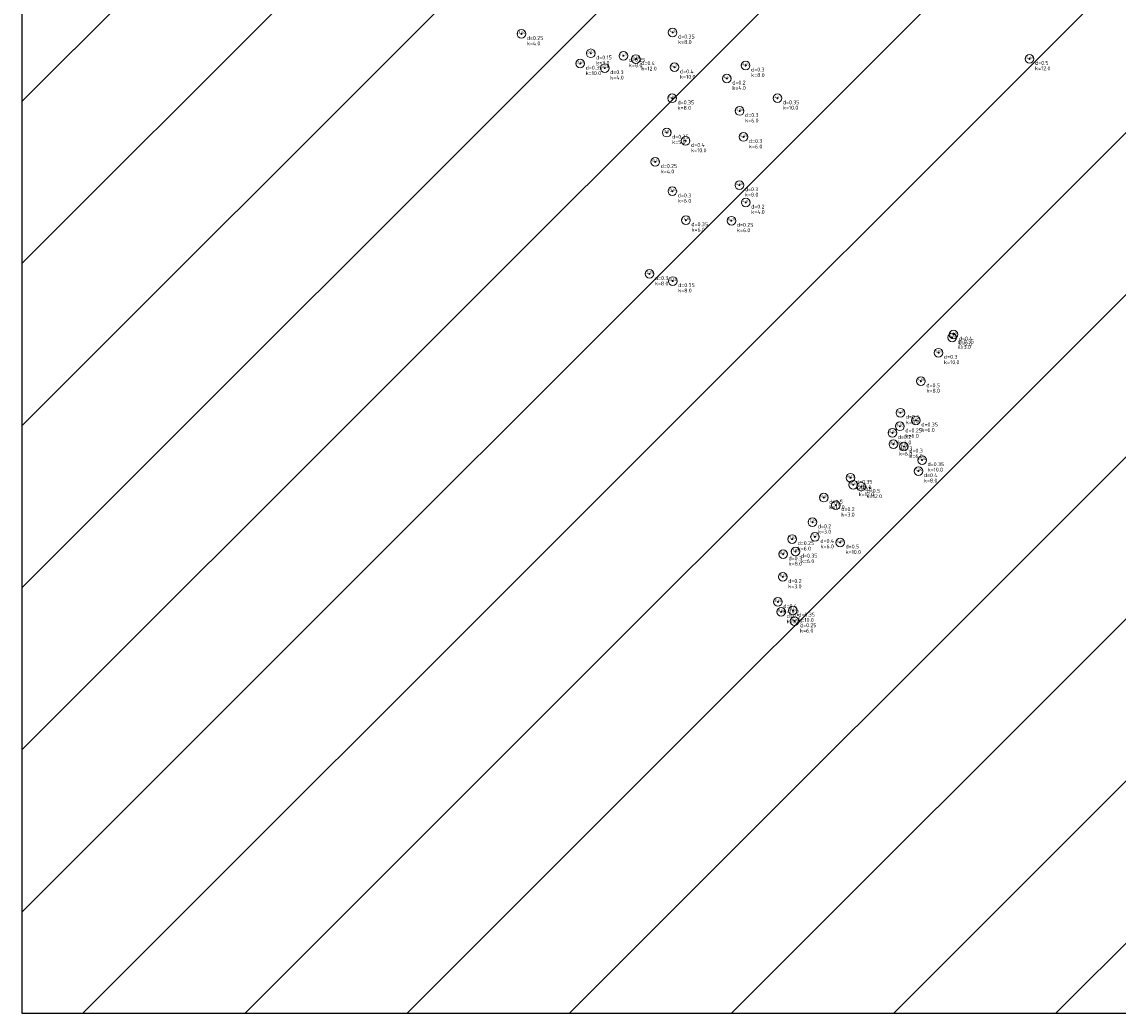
# Model space of a CAD drawing. Header units: metres. Extents: x 202062 to 203368, y 396673 to 397770.
# Tile 1 of 4: x 202062 to 202214, y 397481 to 397618. Entities that reach past the tile are written whole.
import ezdxf
from ezdxf.enums import TextEntityAlignment as Align

# ---------------------------------------------------------------- set-up
doc = ezdxf.new("R2010")
doc.units = ezdxf.units.M
for name, color, linetype in [('B-ME-AL-SITUATIEMETING-S', 7, 'Continuous'), ('locatie bomen', 150, 'Continuous'), ('X-XX-AL-MEETPUNT_DATA_HOOGTE-T18', 150, 'Continuous')]:
    doc.layers.add(name, color=color, linetype=linetype)
doc.layers.add('B-ME-GR-BOOM-S', color=90, linetype='Continuous', lineweight=25)
doc.styles.add('NLCS-ISO-ANNOTATIVE-T18', font='txt', dxfattribs={"height": 1.8})

# ---------------------------------------------------------------- blocks, each defined once
blk = doc.blocks.new('SGR-BOOM_NUMMER-SO')
at = {"linetype": 'ByBlock', "lineweight": 18}
h = blk.add_hatch(color=0, dxfattribs=at)
h.dxf.hatch_style = 1
edge = h.paths.add_edge_path()
edge.add_arc((0, 0), 0.25, 0, 360)
at = {"color": 0, "linetype": 'ByBlock', "lineweight": 18}
for radius in [2, 0.25]:
    blk.add_circle((0, 0), radius, dxfattribs=at)
at = {"color": 0, "linetype": 'ByBlock', "lineweight": -2, "style": 'NLCS-ISO-ANNOTATIVE-T18'}
for tag, p in [('SOORT', (2.5, -2.8)), ('DIAMETER', (2.5, -5.3))]:
    blk.add_attdef(tag, p, '', height=1.8, dxfattribs=at)
blk = doc.blocks.new('SAL-MEETPUNT_MARKER-SO')
at = {"layer": 'X-XX-AL-MEETPUNT_DATA_HOOGTE-T18', "style": 'NLCS-ISO-ANNOTATIVE-T18'}
blk.add_attdef('HOOGTE', text='', height=1.8, dxfattribs=at).set_placement((2.79, 0), align=Align.RIGHT)

msp = doc.modelspace()

# ---------------------------------------------------------------- hatches: boundary and pattern name
at = {"layer": 'locatie bomen'}
h = msp.add_hatch(dxfattribs=at)
h.set_pattern_fill('ANSI31', color=256, scale=5)
h.paths.add_polyline_path([(202062.08, 397480.91), (202372.94, 397480.91), (202372.94, 397770.13), (202062.08, 397770.13)])

# ---------------------------------------------------------------- linework, layer by layer
msp.add_lwpolyline([(202062.08, 397480.91), (202372.94, 397480.91), (202372.94, 397770.13), (202062.08, 397770.13)], close=True, dxfattribs=at)

# ---------------------------------------------------------------- block references
at = {"layer": 'B-ME-AL-SITUATIEMETING-S'}
ref = msp.add_blockref('SAL-MEETPUNT_MARKER-SO', (202131.23, 397616.51), dxfattribs=dict(at, xscale=0.2, yscale=0.2, zscale=0.2))
ref.add_attrib('HOOGTE', '13.04', dxfattribs={"layer": 'X-XX-AL-MEETPUNT_DATA_HOOGTE-T18', "height": 0.36, "style": 'NLCS-ISO-ANNOTATIVE-T18'}).set_placement((202131.79, 397616.51), align=Align.RIGHT)
ref = msp.add_blockref('SAL-MEETPUNT_MARKER-SO', (202152.17, 397616.71), dxfattribs=dict(at, xscale=0.2, yscale=0.2, zscale=0.2))
ref.add_attrib('HOOGTE', '14.30', dxfattribs={"layer": 'X-XX-AL-MEETPUNT_DATA_HOOGTE-T18', "height": 0.36, "style": 'NLCS-ISO-ANNOTATIVE-T18'}).set_placement((202152.72, 397616.71), align=Align.RIGHT)
ref = msp.add_blockref('SAL-MEETPUNT_MARKER-SO', (202140.83, 397613.82), dxfattribs=dict(at, xscale=0.2, yscale=0.2, zscale=0.2))
ref.add_attrib('HOOGTE', '13.54', dxfattribs={"layer": 'X-XX-AL-MEETPUNT_DATA_HOOGTE-T18', "height": 0.36, "style": 'NLCS-ISO-ANNOTATIVE-T18'}).set_placement((202141.39, 397613.82), align=Align.RIGHT)
ref = msp.add_blockref('SAL-MEETPUNT_MARKER-SO', (202145.35, 397613.48), dxfattribs=dict(at, xscale=0.2, yscale=0.2, zscale=0.2))
ref.add_attrib('HOOGTE', '13.71', dxfattribs={"layer": 'X-XX-AL-MEETPUNT_DATA_HOOGTE-T18', "height": 0.36, "style": 'NLCS-ISO-ANNOTATIVE-T18'}).set_placement((202145.91, 397613.48), align=Align.RIGHT)
ref = msp.add_blockref('SAL-MEETPUNT_MARKER-SO', (202147.08, 397613.03), dxfattribs=dict(at, xscale=0.2, yscale=0.2, zscale=0.2))
ref.add_attrib('HOOGTE', '13.88', dxfattribs={"layer": 'X-XX-AL-MEETPUNT_DATA_HOOGTE-T18', "height": 0.36, "style": 'NLCS-ISO-ANNOTATIVE-T18'}).set_placement((202147.64, 397613.03), align=Align.RIGHT)
ref = msp.add_blockref('SAL-MEETPUNT_MARKER-SO', (202201.59, 397613.06), dxfattribs=dict(at, xscale=0.2, yscale=0.2, zscale=0.2))
ref.add_attrib('HOOGTE', '14.66', dxfattribs={"layer": 'X-XX-AL-MEETPUNT_DATA_HOOGTE-T18', "height": 0.36, "style": 'NLCS-ISO-ANNOTATIVE-T18'}).set_placement((202202.15, 397613.06), align=Align.RIGHT)
ref = msp.add_blockref('SAL-MEETPUNT_MARKER-SO', (202139.38, 397612.4), dxfattribs=dict(at, xscale=0.2, yscale=0.2, zscale=0.2))
ref.add_attrib('HOOGTE', '13.49', dxfattribs={"layer": 'X-XX-AL-MEETPUNT_DATA_HOOGTE-T18', "height": 0.36, "style": 'NLCS-ISO-ANNOTATIVE-T18'}).set_placement((202139.94, 397612.4), align=Align.RIGHT)
ref = msp.add_blockref('SAL-MEETPUNT_MARKER-SO', (202142.77, 397611.78), dxfattribs=dict(at, xscale=0.2, yscale=0.2, zscale=0.2))
ref.add_attrib('HOOGTE', '13.58', dxfattribs={"layer": 'X-XX-AL-MEETPUNT_DATA_HOOGTE-T18', "height": 0.36, "style": 'NLCS-ISO-ANNOTATIVE-T18'}).set_placement((202143.33, 397611.78), align=Align.RIGHT)
ref = msp.add_blockref('SAL-MEETPUNT_MARKER-SO', (202152.44, 397611.89), dxfattribs=dict(at, xscale=0.2, yscale=0.2, zscale=0.2))
ref.add_attrib('HOOGTE', '14.31', dxfattribs={"layer": 'X-XX-AL-MEETPUNT_DATA_HOOGTE-T18', "height": 0.36, "style": 'NLCS-ISO-ANNOTATIVE-T18'}).set_placement((202152.99, 397611.89), align=Align.RIGHT)
ref = msp.add_blockref('SAL-MEETPUNT_MARKER-SO', (202162.28, 397612.13), dxfattribs=dict(at, xscale=0.2, yscale=0.2, zscale=0.2))
ref.add_attrib('HOOGTE', '14.69', dxfattribs={"layer": 'X-XX-AL-MEETPUNT_DATA_HOOGTE-T18', "height": 0.36, "style": 'NLCS-ISO-ANNOTATIVE-T18'}).set_placement((202162.83, 397612.13), align=Align.RIGHT)
ref = msp.add_blockref('SAL-MEETPUNT_MARKER-SO', (202159.68, 397610.34), dxfattribs=dict(at, xscale=0.2, yscale=0.2, zscale=0.2))
ref.add_attrib('HOOGTE', '14.55', dxfattribs={"layer": 'X-XX-AL-MEETPUNT_DATA_HOOGTE-T18', "height": 0.36, "style": 'NLCS-ISO-ANNOTATIVE-T18'}).set_placement((202160.24, 397610.34), align=Align.RIGHT)
ref = msp.add_blockref('SAL-MEETPUNT_MARKER-SO', (202152.1, 397607.59), dxfattribs=dict(at, xscale=0.2, yscale=0.2, zscale=0.2))
ref.add_attrib('HOOGTE', '14.06', dxfattribs={"layer": 'X-XX-AL-MEETPUNT_DATA_HOOGTE-T18', "height": 0.36, "style": 'NLCS-ISO-ANNOTATIVE-T18'}).set_placement((202152.66, 397607.59), align=Align.RIGHT)
ref = msp.add_blockref('SAL-MEETPUNT_MARKER-SO', (202166.68, 397607.61), dxfattribs=dict(at, xscale=0.2, yscale=0.2, zscale=0.2))
ref.add_attrib('HOOGTE', '14.77', dxfattribs={"layer": 'X-XX-AL-MEETPUNT_DATA_HOOGTE-T18', "height": 0.36, "style": 'NLCS-ISO-ANNOTATIVE-T18'}).set_placement((202167.24, 397607.61), align=Align.RIGHT)
ref = msp.add_blockref('SAL-MEETPUNT_MARKER-SO', (202161.45, 397605.84), dxfattribs=dict(at, xscale=0.2, yscale=0.2, zscale=0.2))
ref.add_attrib('HOOGTE', '14.56', dxfattribs={"layer": 'X-XX-AL-MEETPUNT_DATA_HOOGTE-T18', "height": 0.36, "style": 'NLCS-ISO-ANNOTATIVE-T18'}).set_placement((202162, 397605.84), align=Align.RIGHT)
ref = msp.add_blockref('SAL-MEETPUNT_MARKER-SO', (202151.35, 397602.84), dxfattribs=dict(at, xscale=0.2, yscale=0.2, zscale=0.2))
ref.add_attrib('HOOGTE', '13.81', dxfattribs={"layer": 'X-XX-AL-MEETPUNT_DATA_HOOGTE-T18', "height": 0.36, "style": 'NLCS-ISO-ANNOTATIVE-T18'}).set_placement((202151.91, 397602.84), align=Align.RIGHT)
ref = msp.add_blockref('SAL-MEETPUNT_MARKER-SO', (202153.97, 397601.71), dxfattribs=dict(at, xscale=0.2, yscale=0.2, zscale=0.2))
ref.add_attrib('HOOGTE', '14.11', dxfattribs={"layer": 'X-XX-AL-MEETPUNT_DATA_HOOGTE-T18', "height": 0.36, "style": 'NLCS-ISO-ANNOTATIVE-T18'}).set_placement((202154.53, 397601.71), align=Align.RIGHT)
ref = msp.add_blockref('SAL-MEETPUNT_MARKER-SO', (202161.98, 397602.24), dxfattribs=dict(at, xscale=0.2, yscale=0.2, zscale=0.2))
ref.add_attrib('HOOGTE', '14.65', dxfattribs={"layer": 'X-XX-AL-MEETPUNT_DATA_HOOGTE-T18', "height": 0.36, "style": 'NLCS-ISO-ANNOTATIVE-T18'}).set_placement((202162.53, 397602.24), align=Align.RIGHT)
ref = msp.add_blockref('SAL-MEETPUNT_MARKER-SO', (202149.77, 397598.78), dxfattribs=dict(at, xscale=0.2, yscale=0.2, zscale=0.2))
ref.add_attrib('HOOGTE', '13.19', dxfattribs={"layer": 'X-XX-AL-MEETPUNT_DATA_HOOGTE-T18', "height": 0.36, "style": 'NLCS-ISO-ANNOTATIVE-T18'}).set_placement((202150.33, 397598.78), align=Align.RIGHT)
ref = msp.add_blockref('SAL-MEETPUNT_MARKER-SO', (202161.41, 397595.57), dxfattribs=dict(at, xscale=0.2, yscale=0.2, zscale=0.2))
ref.add_attrib('HOOGTE', '14.68', dxfattribs={"layer": 'X-XX-AL-MEETPUNT_DATA_HOOGTE-T18', "height": 0.36, "style": 'NLCS-ISO-ANNOTATIVE-T18'}).set_placement((202161.96, 397595.57), align=Align.RIGHT)
ref = msp.add_blockref('SAL-MEETPUNT_MARKER-SO', (202152.13, 397594.72), dxfattribs=dict(at, xscale=0.2, yscale=0.2, zscale=0.2))
ref.add_attrib('HOOGTE', '13.14', dxfattribs={"layer": 'X-XX-AL-MEETPUNT_DATA_HOOGTE-T18', "height": 0.36, "style": 'NLCS-ISO-ANNOTATIVE-T18'}).set_placement((202152.69, 397594.72), align=Align.RIGHT)
ref = msp.add_blockref('SAL-MEETPUNT_MARKER-SO', (202162.29, 397593.17), dxfattribs=dict(at, xscale=0.2, yscale=0.2, zscale=0.2))
ref.add_attrib('HOOGTE', '14.83', dxfattribs={"layer": 'X-XX-AL-MEETPUNT_DATA_HOOGTE-T18', "height": 0.36, "style": 'NLCS-ISO-ANNOTATIVE-T18'}).set_placement((202162.85, 397593.17), align=Align.RIGHT)
ref = msp.add_blockref('SAL-MEETPUNT_MARKER-SO', (202154.02, 397590.72), dxfattribs=dict(at, xscale=0.2, yscale=0.2, zscale=0.2))
ref.add_attrib('HOOGTE', '13.36', dxfattribs={"layer": 'X-XX-AL-MEETPUNT_DATA_HOOGTE-T18', "height": 0.36, "style": 'NLCS-ISO-ANNOTATIVE-T18'}).set_placement((202154.58, 397590.72), align=Align.RIGHT)
ref = msp.add_blockref('SAL-MEETPUNT_MARKER-SO', (202160.31, 397590.64), dxfattribs=dict(at, xscale=0.2, yscale=0.2, zscale=0.2))
ref.add_attrib('HOOGTE', '14.71', dxfattribs={"layer": 'X-XX-AL-MEETPUNT_DATA_HOOGTE-T18', "height": 0.36, "style": 'NLCS-ISO-ANNOTATIVE-T18'}).set_placement((202160.87, 397590.64), align=Align.RIGHT)
ref = msp.add_blockref('SAL-MEETPUNT_MARKER-SO', (202148.96, 397583.27), dxfattribs=dict(at, xscale=0.2, yscale=0.2, zscale=0.2))
ref.add_attrib('HOOGTE', '12.75', dxfattribs={"layer": 'X-XX-AL-MEETPUNT_DATA_HOOGTE-T18', "height": 0.36, "style": 'NLCS-ISO-ANNOTATIVE-T18'}).set_placement((202149.52, 397583.27), align=Align.RIGHT)
ref = msp.add_blockref('SAL-MEETPUNT_MARKER-SO', (202152.18, 397582.29), dxfattribs=dict(at, xscale=0.2, yscale=0.2, zscale=0.2))
ref.add_attrib('HOOGTE', '13.50', dxfattribs={"layer": 'X-XX-AL-MEETPUNT_DATA_HOOGTE-T18', "height": 0.36, "style": 'NLCS-ISO-ANNOTATIVE-T18'}).set_placement((202152.74, 397582.29), align=Align.RIGHT)
ref = msp.add_blockref('SAL-MEETPUNT_MARKER-SO', (202190.86, 397574.47), dxfattribs=dict(at, xscale=0.2, yscale=0.2, zscale=0.2))
ref.add_attrib('HOOGTE', '15.61', dxfattribs={"layer": 'X-XX-AL-MEETPUNT_DATA_HOOGTE-T18', "height": 0.36, "style": 'NLCS-ISO-ANNOTATIVE-T18'}).set_placement((202191.42, 397574.47), align=Align.RIGHT)
ref = msp.add_blockref('SAL-MEETPUNT_MARKER-SO', (202191.05, 397574.89), dxfattribs=dict(at, xscale=0.2, yscale=0.2, zscale=0.2))
ref.add_attrib('HOOGTE', '15.59', dxfattribs={"layer": 'X-XX-AL-MEETPUNT_DATA_HOOGTE-T18', "height": 0.36, "style": 'NLCS-ISO-ANNOTATIVE-T18'}).set_placement((202191.61, 397574.89), align=Align.RIGHT)
ref = msp.add_blockref('SAL-MEETPUNT_MARKER-SO', (202188.99, 397572.36), dxfattribs=dict(at, xscale=0.2, yscale=0.2, zscale=0.2))
ref.add_attrib('HOOGTE', '15.57', dxfattribs={"layer": 'X-XX-AL-MEETPUNT_DATA_HOOGTE-T18', "height": 0.36, "style": 'NLCS-ISO-ANNOTATIVE-T18'}).set_placement((202189.55, 397572.36), align=Align.RIGHT)
ref = msp.add_blockref('SAL-MEETPUNT_MARKER-SO', (202186.55, 397568.42), dxfattribs=dict(at, xscale=0.2, yscale=0.2, zscale=0.2))
ref.add_attrib('HOOGTE', '15.96', dxfattribs={"layer": 'X-XX-AL-MEETPUNT_DATA_HOOGTE-T18', "height": 0.36, "style": 'NLCS-ISO-ANNOTATIVE-T18'}).set_placement((202187.1, 397568.42), align=Align.RIGHT)
ref = msp.add_blockref('SAL-MEETPUNT_MARKER-SO', (202183.7, 397564.05), dxfattribs=dict(at, xscale=0.2, yscale=0.2, zscale=0.2))
ref.add_attrib('HOOGTE', '16.31', dxfattribs={"layer": 'X-XX-AL-MEETPUNT_DATA_HOOGTE-T18', "height": 0.36, "style": 'NLCS-ISO-ANNOTATIVE-T18'}).set_placement((202184.26, 397564.05), align=Align.RIGHT)
ref = msp.add_blockref('SAL-MEETPUNT_MARKER-SO', (202185.85, 397562.99), dxfattribs=dict(at, xscale=0.2, yscale=0.2, zscale=0.2))
ref.add_attrib('HOOGTE', '16.23', dxfattribs={"layer": 'X-XX-AL-MEETPUNT_DATA_HOOGTE-T18', "height": 0.36, "style": 'NLCS-ISO-ANNOTATIVE-T18'}).set_placement((202186.41, 397562.99), align=Align.RIGHT)
ref = msp.add_blockref('SAL-MEETPUNT_MARKER-SO', (202183.64, 397562.17), dxfattribs=dict(at, xscale=0.2, yscale=0.2, zscale=0.2))
ref.add_attrib('HOOGTE', '16.35', dxfattribs={"layer": 'X-XX-AL-MEETPUNT_DATA_HOOGTE-T18', "height": 0.36, "style": 'NLCS-ISO-ANNOTATIVE-T18'}).set_placement((202184.19, 397562.17), align=Align.RIGHT)
ref = msp.add_blockref('SAL-MEETPUNT_MARKER-SO', (202182.59, 397561.26), dxfattribs=dict(at, xscale=0.2, yscale=0.2, zscale=0.2))
ref.add_attrib('HOOGTE', '16.24', dxfattribs={"layer": 'X-XX-AL-MEETPUNT_DATA_HOOGTE-T18', "height": 0.36, "style": 'NLCS-ISO-ANNOTATIVE-T18'}).set_placement((202183.15, 397561.26), align=Align.RIGHT)
ref = msp.add_blockref('SAL-MEETPUNT_MARKER-SO', (202182.73, 397559.69), dxfattribs=dict(at, xscale=0.2, yscale=0.2, zscale=0.2))
ref.add_attrib('HOOGTE', '16.13', dxfattribs={"layer": 'X-XX-AL-MEETPUNT_DATA_HOOGTE-T18', "height": 0.36, "style": 'NLCS-ISO-ANNOTATIVE-T18'}).set_placement((202183.29, 397559.69), align=Align.RIGHT)
ref = msp.add_blockref('SAL-MEETPUNT_MARKER-SO', (202184.19, 397559.36), dxfattribs=dict(at, xscale=0.2, yscale=0.2, zscale=0.2))
ref.add_attrib('HOOGTE', '16.24', dxfattribs={"layer": 'X-XX-AL-MEETPUNT_DATA_HOOGTE-T18', "height": 0.36, "style": 'NLCS-ISO-ANNOTATIVE-T18'}).set_placement((202184.75, 397559.36), align=Align.RIGHT)
ref = msp.add_blockref('SAL-MEETPUNT_MARKER-SO', (202186.71, 397557.49), dxfattribs=dict(at, xscale=0.2, yscale=0.2, zscale=0.2))
ref.add_attrib('HOOGTE', '16.14', dxfattribs={"layer": 'X-XX-AL-MEETPUNT_DATA_HOOGTE-T18', "height": 0.36, "style": 'NLCS-ISO-ANNOTATIVE-T18'}).set_placement((202187.26, 397557.49), align=Align.RIGHT)
ref = msp.add_blockref('SAL-MEETPUNT_MARKER-SO', (202186.2, 397555.97), dxfattribs=dict(at, xscale=0.2, yscale=0.2, zscale=0.2))
ref.add_attrib('HOOGTE', '15.90', dxfattribs={"layer": 'X-XX-AL-MEETPUNT_DATA_HOOGTE-T18', "height": 0.36, "style": 'NLCS-ISO-ANNOTATIVE-T18'}).set_placement((202186.76, 397555.97), align=Align.RIGHT)
ref = msp.add_blockref('SAL-MEETPUNT_MARKER-SO', (202176.8, 397555.05), dxfattribs=dict(at, xscale=0.2, yscale=0.2, zscale=0.2))
ref.add_attrib('HOOGTE', '16.12', dxfattribs={"layer": 'X-XX-AL-MEETPUNT_DATA_HOOGTE-T18', "height": 0.36, "style": 'NLCS-ISO-ANNOTATIVE-T18'}).set_placement((202177.35, 397555.05), align=Align.RIGHT)
ref = msp.add_blockref('SAL-MEETPUNT_MARKER-SO', (202177.17, 397554.08), dxfattribs=dict(at, xscale=0.2, yscale=0.2, zscale=0.2))
ref.add_attrib('HOOGTE', '16.61', dxfattribs={"layer": 'X-XX-AL-MEETPUNT_DATA_HOOGTE-T18', "height": 0.36, "style": 'NLCS-ISO-ANNOTATIVE-T18'}).set_placement((202177.73, 397554.08), align=Align.RIGHT)
ref = msp.add_blockref('SAL-MEETPUNT_MARKER-SO', (202178.27, 397553.81), dxfattribs=dict(at, xscale=0.2, yscale=0.2, zscale=0.2))
ref.add_attrib('HOOGTE', '16.65', dxfattribs={"layer": 'X-XX-AL-MEETPUNT_DATA_HOOGTE-T18', "height": 0.36, "style": 'NLCS-ISO-ANNOTATIVE-T18'}).set_placement((202178.83, 397553.81), align=Align.RIGHT)
ref = msp.add_blockref('SAL-MEETPUNT_MARKER-SO', (202173.11, 397552.29), dxfattribs=dict(at, xscale=0.2, yscale=0.2, zscale=0.2))
ref.add_attrib('HOOGTE', '16.91', dxfattribs={"layer": 'X-XX-AL-MEETPUNT_DATA_HOOGTE-T18', "height": 0.36, "style": 'NLCS-ISO-ANNOTATIVE-T18'}).set_placement((202173.67, 397552.29), align=Align.RIGHT)
ref = msp.add_blockref('SAL-MEETPUNT_MARKER-SO', (202174.77, 397551.26), dxfattribs=dict(at, xscale=0.2, yscale=0.2, zscale=0.2))
ref.add_attrib('HOOGTE', '17.28', dxfattribs={"layer": 'X-XX-AL-MEETPUNT_DATA_HOOGTE-T18', "height": 0.36, "style": 'NLCS-ISO-ANNOTATIVE-T18'}).set_placement((202175.33, 397551.26), align=Align.RIGHT)
ref = msp.add_blockref('SAL-MEETPUNT_MARKER-SO', (202171.52, 397548.89), dxfattribs=dict(at, xscale=0.2, yscale=0.2, zscale=0.2))
ref.add_attrib('HOOGTE', '17.25', dxfattribs={"layer": 'X-XX-AL-MEETPUNT_DATA_HOOGTE-T18', "height": 0.36, "style": 'NLCS-ISO-ANNOTATIVE-T18'}).set_placement((202172.08, 397548.89), align=Align.RIGHT)
ref = msp.add_blockref('SAL-MEETPUNT_MARKER-SO', (202168.72, 397546.56), dxfattribs=dict(at, xscale=0.2, yscale=0.2, zscale=0.2))
ref.add_attrib('HOOGTE', '17.93', dxfattribs={"layer": 'X-XX-AL-MEETPUNT_DATA_HOOGTE-T18', "height": 0.36, "style": 'NLCS-ISO-ANNOTATIVE-T18'}).set_placement((202169.27, 397546.56), align=Align.RIGHT)
ref = msp.add_blockref('SAL-MEETPUNT_MARKER-SO', (202171.88, 397546.86), dxfattribs=dict(at, xscale=0.2, yscale=0.2, zscale=0.2))
ref.add_attrib('HOOGTE', '17.29', dxfattribs={"layer": 'X-XX-AL-MEETPUNT_DATA_HOOGTE-T18', "height": 0.36, "style": 'NLCS-ISO-ANNOTATIVE-T18'}).set_placement((202172.44, 397546.86), align=Align.RIGHT)
ref = msp.add_blockref('SAL-MEETPUNT_MARKER-SO', (202169.17, 397544.82), dxfattribs=dict(at, xscale=0.2, yscale=0.2, zscale=0.2))
ref.add_attrib('HOOGTE', '17.95', dxfattribs={"layer": 'X-XX-AL-MEETPUNT_DATA_HOOGTE-T18', "height": 0.36, "style": 'NLCS-ISO-ANNOTATIVE-T18'}).set_placement((202169.72, 397544.82), align=Align.RIGHT)
ref = msp.add_blockref('SAL-MEETPUNT_MARKER-SO', (202175.36, 397546.09), dxfattribs=dict(at, xscale=0.2, yscale=0.2, zscale=0.2))
ref.add_attrib('HOOGTE', '16.96', dxfattribs={"layer": 'X-XX-AL-MEETPUNT_DATA_HOOGTE-T18', "height": 0.36, "style": 'NLCS-ISO-ANNOTATIVE-T18'}).set_placement((202175.92, 397546.09), align=Align.RIGHT)
ref = msp.add_blockref('SAL-MEETPUNT_MARKER-SO', (202167.46, 397544.46), dxfattribs=dict(at, xscale=0.2, yscale=0.2, zscale=0.2))
ref.add_attrib('HOOGTE', '18.07', dxfattribs={"layer": 'X-XX-AL-MEETPUNT_DATA_HOOGTE-T18', "height": 0.36, "style": 'NLCS-ISO-ANNOTATIVE-T18'}).set_placement((202168.02, 397544.46), align=Align.RIGHT)
ref = msp.add_blockref('SAL-MEETPUNT_MARKER-SO', (202167.42, 397541.32), dxfattribs=dict(at, xscale=0.2, yscale=0.2, zscale=0.2))
ref.add_attrib('HOOGTE', '18.24', dxfattribs={"layer": 'X-XX-AL-MEETPUNT_DATA_HOOGTE-T18', "height": 0.36, "style": 'NLCS-ISO-ANNOTATIVE-T18'}).set_placement((202167.97, 397541.32), align=Align.RIGHT)
ref = msp.add_blockref('SAL-MEETPUNT_MARKER-SO', (202166.75, 397537.85), dxfattribs=dict(at, xscale=0.2, yscale=0.2, zscale=0.2))
ref.add_attrib('HOOGTE', '18.68', dxfattribs={"layer": 'X-XX-AL-MEETPUNT_DATA_HOOGTE-T18', "height": 0.36, "style": 'NLCS-ISO-ANNOTATIVE-T18'}).set_placement((202167.31, 397537.85), align=Align.RIGHT)
ref = msp.add_blockref('SAL-MEETPUNT_MARKER-SO', (202167.2, 397536.47), dxfattribs=dict(at, xscale=0.2, yscale=0.2, zscale=0.2))
ref.add_attrib('HOOGTE', '18.64', dxfattribs={"layer": 'X-XX-AL-MEETPUNT_DATA_HOOGTE-T18', "height": 0.36, "style": 'NLCS-ISO-ANNOTATIVE-T18'}).set_placement((202167.76, 397536.47), align=Align.RIGHT)
ref = msp.add_blockref('SAL-MEETPUNT_MARKER-SO', (202168.82, 397536.66), dxfattribs=dict(at, xscale=0.2, yscale=0.2, zscale=0.2))
ref.add_attrib('HOOGTE', '18.52', dxfattribs={"layer": 'X-XX-AL-MEETPUNT_DATA_HOOGTE-T18', "height": 0.36, "style": 'NLCS-ISO-ANNOTATIVE-T18'}).set_placement((202169.38, 397536.66), align=Align.RIGHT)
ref = msp.add_blockref('SAL-MEETPUNT_MARKER-SO', (202169.05, 397535.19), dxfattribs=dict(at, xscale=0.2, yscale=0.2, zscale=0.2))
ref.add_attrib('HOOGTE', '18.51', dxfattribs={"layer": 'X-XX-AL-MEETPUNT_DATA_HOOGTE-T18', "height": 0.36, "style": 'NLCS-ISO-ANNOTATIVE-T18'}).set_placement((202169.61, 397535.19), align=Align.RIGHT)
at = {"layer": 'B-ME-GR-BOOM-S', "xscale": 0.3, "yscale": 0.3, "zscale": 0.3}
for p, values in [((202131.23, 397616.51), {'SOORT': 'd=0.25', 'DIAMETER': 'k=4.0'}), ((202152.17, 397616.71), {'SOORT': 'd=0.35', 'DIAMETER': 'k=8.0'}), ((202140.83, 397613.82), {'SOORT': 'd=0.15', 'DIAMETER': 'k=3.0'}), ((202145.35, 397613.48), {'SOORT': 'd=0.25', 'DIAMETER': 'k=8.0'}), ((202147.08, 397613.03), {'SOORT': 'd=0.4', 'DIAMETER': 'k=12.0'}), ((202201.59, 397613.06), {'SOORT': 'd=0.5', 'DIAMETER': 'k=12.0'}), ((202139.38, 397612.4), {'SOORT': 'd=0.35', 'DIAMETER': 'k=10.0'}), ((202142.77, 397611.78), {'SOORT': 'd=0.3', 'DIAMETER': 'k=4.0'}), ((202152.44, 397611.89), {'SOORT': 'd=0.4', 'DIAMETER': 'k=10.0'}), ((202162.28, 397612.13), {'SOORT': 'd=0.3', 'DIAMETER': 'k=8.0'}), ((202159.68, 397610.34), {'SOORT': 'd=0.2', 'DIAMETER': 'k=4.0'}), ((202152.1, 397607.59), {'SOORT': 'd=0.35', 'DIAMETER': 'k=8.0'}), ((202166.68, 397607.61), {'SOORT': 'd=0.35', 'DIAMETER': 'k=10.0'}), ((202161.45, 397605.84), {'SOORT': 'd=0.3', 'DIAMETER': 'k=6.0'}), ((202151.35, 397602.84), {'SOORT': 'd=0.35', 'DIAMETER': 'k=5.0'}), ((202161.98, 397602.24), {'SOORT': 'd=0.3', 'DIAMETER': 'k=6.0'}), ((202153.97, 397601.71), {'SOORT': 'd=0.4', 'DIAMETER': 'k=10.0'}), ((202149.77, 397598.78), {'SOORT': 'd=0.25', 'DIAMETER': 'k=4.0'}), ((202152.13, 397594.72), {'SOORT': 'd=0.3', 'DIAMETER': 'k=6.0'}), ((202161.41, 397595.57), {'SOORT': 'd=0.3', 'DIAMETER': 'k=8.0'}), ((202162.29, 397593.17), {'SOORT': 'd=0.2', 'DIAMETER': 'k=4.0'}), ((202154.02, 397590.72), {'SOORT': 'd=0.35', 'DIAMETER': 'k=6.0'}), ((202160.31, 397590.64), {'SOORT': 'd=0.25', 'DIAMETER': 'k=6.0'}), ((202148.96, 397583.27), {'SOORT': 'd=0.3', 'DIAMETER': 'k=8.0'}), ((202152.18, 397582.29), {'SOORT': 'd=0.35', 'DIAMETER': 'k=8.0'}), ((202191.05, 397574.89), {'SOORT': 'd=0.4', 'DIAMETER': 'k=2.0'}), ((202190.86, 397574.47), {'SOORT': 'd=0.35', 'DIAMETER': 'k=3.0'}), ((202188.99, 397572.36), {'SOORT': 'd=0.3', 'DIAMETER': 'k=10.0'}), ((202186.55, 397568.42), {'SOORT': 'd=0.5', 'DIAMETER': 'k=8.0'}), ((202183.7, 397564.05), {'SOORT': 'd=0.3', 'DIAMETER': 'k=8.0'}), ((202185.85, 397562.99), {'SOORT': 'd=0.35', 'DIAMETER': 'k=6.0'}), ((202182.59, 397561.26), {'SOORT': 'd=0.2', 'DIAMETER': 'k=4.0'}), ((202183.64, 397562.17), {'SOORT': 'd=0.25', 'DIAMETER': 'k=6.0'}), ((202182.73, 397559.69), {'SOORT': 'd=0.3', 'DIAMETER': 'k=6.0'}), ((202184.19, 397559.36), {'SOORT': 'd=0.3', 'DIAMETER': 'k=6.0'}), ((202186.71, 397557.49), {'SOORT': 'd=0.35', 'DIAMETER': 'k=10.0'}), ((202186.2, 397555.97), {'SOORT': 'd=0.4', 'DIAMETER': 'k=8.0'}), ((202176.8, 397555.05), {'SOORT': 'd=0.35', 'DIAMETER': 'k=10.0'}), ((202177.17, 397554.08), {'SOORT': 'd=0.5', 'DIAMETER': 'k=12.0'}), ((202178.27, 397553.81), {'SOORT': 'd=0.5', 'DIAMETER': 'k=12.0'}), ((202173.11, 397552.29), {'SOORT': 'd=0.5', 'DIAMETER': 'k=12.0'}), ((202174.77, 397551.26), {'SOORT': 'd=0.2', 'DIAMETER': 'k=3.0'}), ((202171.52, 397548.89), {'SOORT': 'd=0.2', 'DIAMETER': 'k=3.0'}), ((202168.72, 397546.56), {'SOORT': 'd=0.25', 'DIAMETER': 'k=6.0'}), ((202171.88, 397546.86), {'SOORT': 'd=0.4', 'DIAMETER': 'k=6.0'}), ((202175.36, 397546.09), {'SOORT': 'd=0.5', 'DIAMETER': 'k=10.0'}), ((202169.17, 397544.82), {'SOORT': 'd=0.35', 'DIAMETER': 'k=6.0'}), ((202167.46, 397544.46), {'SOORT': 'd=0.3', 'DIAMETER': 'k=8.0'}), ((202167.42, 397541.32), {'SOORT': 'd=0.2', 'DIAMETER': 'k=3.0'}), ((202166.75, 397537.85), {'SOORT': 'd=0.4', 'DIAMETER': 'k=10.0'}), ((202167.2, 397536.47), {'SOORT': 'd=0.5', 'DIAMETER': 'k=10.0'}), ((202168.82, 397536.66), {'SOORT': 'd=0.35', 'DIAMETER': 'k=10.0'}), ((202169.05, 397535.19), {'SOORT': 'd=0.25', 'DIAMETER': 'k=6.0'})]:
    msp.add_blockref('SGR-BOOM_NUMMER-SO', p, dxfattribs=at).add_auto_attribs(values)

doc.saveas('drawing.dxf')
